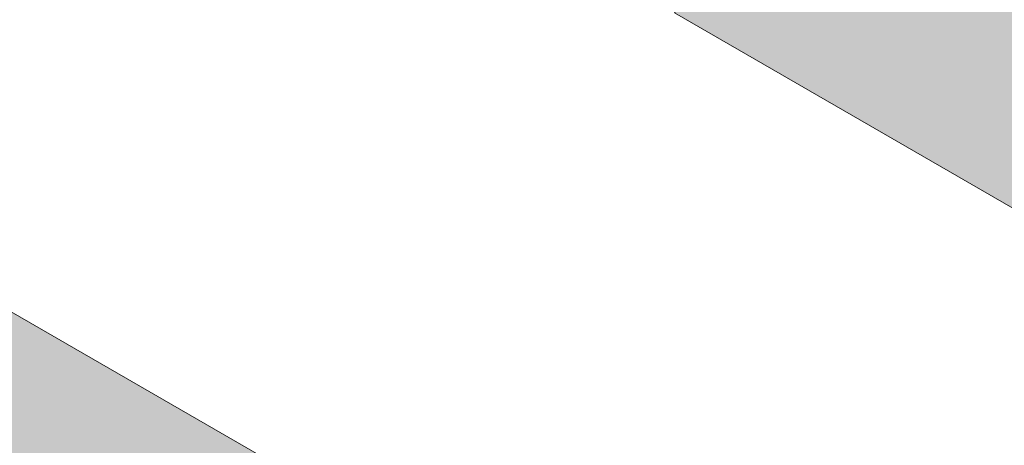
# Model space of a CAD drawing. Header units: millimetres. Extents: x -107151 to 48086, y -42122 to 26068.
# Tile 9 of 57: x -81584 to -72703, y -7645 to -3805. Entities that reach past the tile are written whole.
import ezdxf

# ---------------------------------------------------------------- set-up
doc = ezdxf.new("R2010")
doc.units = ezdxf.units.MM
doc.header["$MEASUREMENT"] = 0
doc.layers.add('07-VRD_Terrain_Batiments.ARCHI', color=7, linetype='Continuous')

# ---------------------------------------------------------------- blocks, each defined once
blk = doc.blocks.new('Dalle_5_1', base_point=(-75676.6, -3744.5))
at = {"layer": '07-VRD_Terrain_Batiments.ARCHI', "linetype": 'Continuous', "lineweight": 0, "true_color": 0x404040}
blk.add_hatch(color=250, dxfattribs=at).paths.add_polyline_path([(-75676.6, -3744.5), (-67765.8, -8311.8), (-64022.6, -1828.4), (-71933.4, 2738.9)])
at = {"layer": '07-VRD_Terrain_Batiments.ARCHI', "color": 7, "linetype": 'Continuous', "lineweight": 5, "flags": 128}
blk.add_lwpolyline([(-75676.6, -3744.5), (-67765.8, -8311.8), (-64022.6, -1828.4), (-71933.4, 2738.9)], close=True, dxfattribs=at)
blk = doc.blocks.new('Dalle_8_1', base_point=(-95265.7, -7011))
at = {"layer": '07-VRD_Terrain_Batiments.ARCHI', "linetype": 'Continuous', "lineweight": 0, "true_color": 0x404040}
blk.add_hatch(color=250, dxfattribs=at).paths.add_polyline_path([(-95265.7, -7011), (-49833.2, -33241.7), (-46185, -26922.9), (-91617.5, -692.2)])
at = {"layer": '07-VRD_Terrain_Batiments.ARCHI', "color": 7, "linetype": 'Continuous', "lineweight": 5, "flags": 128}
blk.add_lwpolyline([(-95265.7, -7011), (-49833.2, -33241.7), (-46185, -26922.9), (-91617.5, -692.2)], close=True, dxfattribs=at)

msp = doc.modelspace()

# ---------------------------------------------------------------- block references
at = {"layer": '07-VRD_Terrain_Batiments.ARCHI', "color": 7, "linetype": 'Continuous', "lineweight": 5}
for name, p in [('Dalle_5_1', (-75676.611, -3744.468)), ('Dalle_8_1', (-95265.665, -7010.981))]:
    msp.add_blockref(name, p, dxfattribs=at)

doc.saveas('drawing.dxf')
